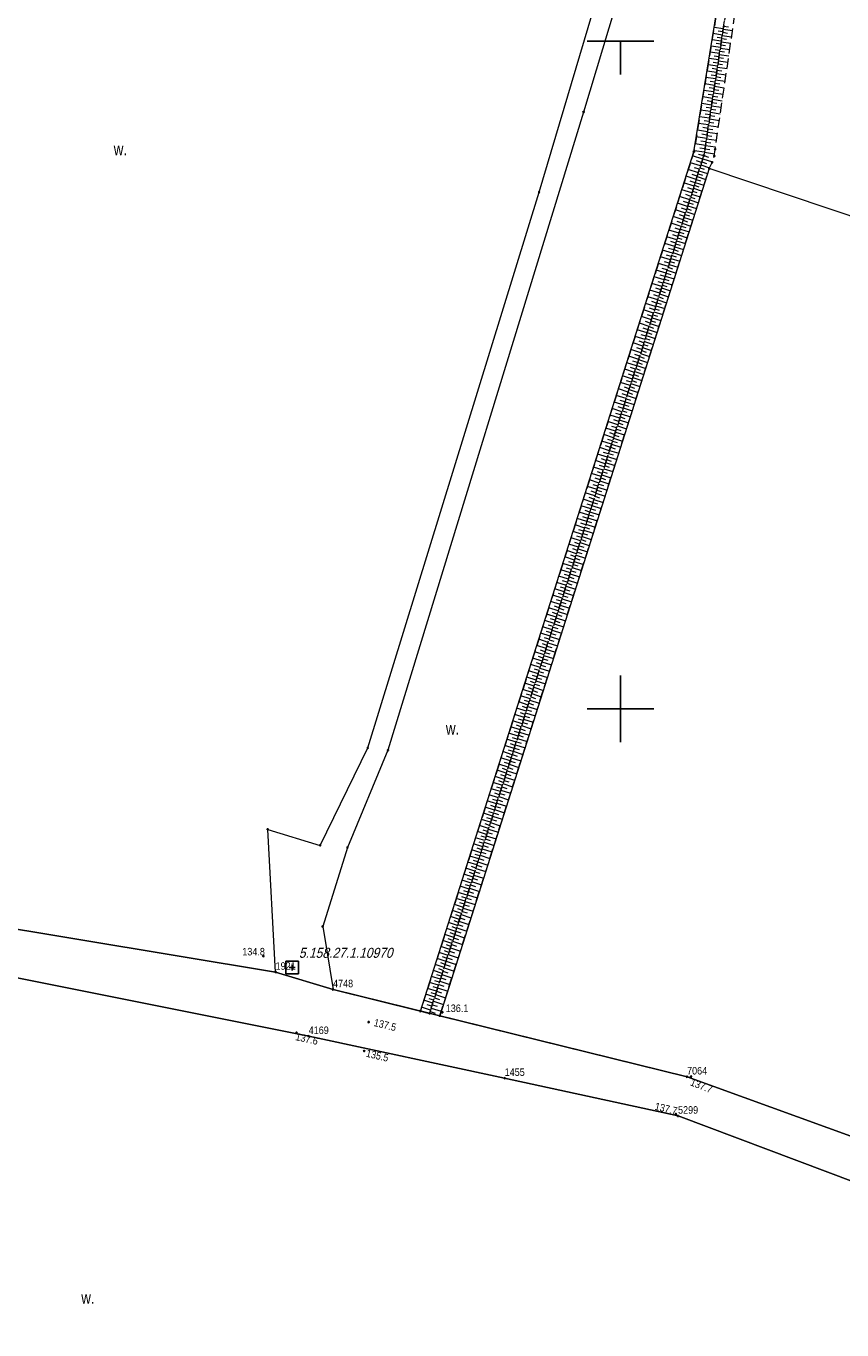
# Model space of a CAD drawing. Header units: metres. Extents: x 5548743 to 5556416, y 5707500 to 5714000.
# Tile 113 of 244: x 5552911 to 5553033, y 5711307 to 5711502. Entities that reach past the tile are written whole.
import ezdxf
from ezdxf.enums import TextEntityAlignment as Align

# ---------------------------------------------------------------- set-up
doc = ezdxf.new("R2010")
doc.units = ezdxf.units.M
doc.linetypes.add('1.5_0.75', pattern=[2.25, 1.5, -0.75])
doc.linetypes.add('219-1000', pattern=[0])
doc.layers.get('0').update_dxf_attribs({"color": 2, "lineweight": 5})
doc.styles.get("Standard").update_dxf_attribs({"font": 'Working1250', "width": 0.75})

# ---------------------------------------------------------------- blocks, each defined once
blk = doc.blocks.new('203')
at = {"linetype": 'Continuous', "lineweight": 0}
h = blk.add_hatch(color=0, dxfattribs=at)
edge = h.paths.add_edge_path()
edge.add_arc((0, 0), 0.09, 0, 360)
blk = doc.blocks.new('PW01')
at = {"linetype": 'Continuous', "lineweight": 13}
h = blk.add_hatch(color=0, dxfattribs=at)
edge = h.paths.add_edge_path()
edge.add_arc((0, 0), 0.18, 0, 360)
blk = doc.blocks.new('PIKIETAW1891')
at = {"color": 0}
blk.add_circle((0, 0), 0.09, dxfattribs=at)
blk = doc.blocks.new('OSSP')
at = {"color": 0}
for p, q in [((-0.939, 0.938), (-0.939, -0.938)), ((-0.939, 0.938), (-0.939, -0.938)), ((0.936, 0.938), (-0.939, 0.938)), ((0.936, 0.938), (-0.939, 0.938)), ((0.45, 0), (-0.45, 0)), ((0.45, 0), (-0.45, 0)), ((0, -0.45), (0, 0.45)), ((0, -0.45), (0, 0.45)), ((0.936, -0.938), (0.936, 0.938)), ((0.936, -0.938), (0.936, 0.938)), ((-0.939, -0.938), (0.936, -0.938)), ((-0.939, -0.938), (0.936, -0.938))]:
    blk.add_line(p, q, dxfattribs=at)
blk = doc.blocks.new('RAMKA1000K')
at = {"color": 0}
for p, q in [((195, 500), (205, 500)), ((200, 495), (200, 500)), ((200, 395), (200, 405)), ((195, 400), (205, 400))]:
    blk.add_line(p, q, dxfattribs=at)

msp = doc.modelspace()

# ---------------------------------------------------------------- linework, layer by layer
at = {"layer": '000 Inne (niezydentyfikowane)', "color": 7, "linetype": 'CONTINUOUS', "lineweight": 18, "flags": 128}
for points in [[(5553015.25, 5711500.92), (5553013.88, 5711501.13)], [(5553015.39, 5711501.84), (5553014.03, 5711502.04)], [(5553015.18, 5711500.46), (5553014.5, 5711500.57)], [(5553015.32, 5711501.38), (5553014.64, 5711501.48)], [(5553015.24, 5711500.86), (5553016.65, 5711500.64)], [(5553015.32, 5711501.33), (5553016.02, 5711501.22)], [(5553015.39, 5711501.79), (5553016.79, 5711501.58)], [(5553015.46, 5711502.26), (5553016.16, 5711502.15)], [(5553014.97, 5711499.07), (5553013.58, 5711499.28)], [(5553015.11, 5711500), (5553013.73, 5711500.21)], [(5553014.9, 5711498.61), (5553014.2, 5711498.71)], [(5553015.04, 5711499.54), (5553014.35, 5711499.64)], [(5553014.96, 5711498.98), (5553016.38, 5711498.76)], [(5553015.03, 5711499.45), (5553015.74, 5711499.34)], [(5553015.1, 5711499.92), (5553016.51, 5711499.7)], [(5553015.17, 5711500.39), (5553015.88, 5711500.28)], [(5553014.69, 5711497.2), (5553013.28, 5711497.41)], [(5553014.83, 5711498.14), (5553013.43, 5711498.35)], [(5553014.61, 5711496.73), (5553013.91, 5711496.83)], [(5553014.76, 5711497.67), (5553014.05, 5711497.78)], [(5553014.67, 5711497.08), (5553016.1, 5711496.86)], [(5553014.74, 5711497.56), (5553015.45, 5711497.45)], [(5553014.81, 5711498.03), (5553016.24, 5711497.81)], [(5553014.89, 5711498.51), (5553015.6, 5711498.4)], [(5553014.4, 5711495.3), (5553012.97, 5711495.52)], [(5553014.54, 5711496.25), (5553013.12, 5711496.47)], [(5553014.32, 5711494.82), (5553013.61, 5711494.93)], [(5553014.47, 5711495.78), (5553013.76, 5711495.89)], [(5553014.38, 5711495.17), (5553015.82, 5711494.95)], [(5553014.45, 5711495.65), (5553015.17, 5711495.54)], [(5553014.52, 5711496.13), (5553015.96, 5711495.91)], [(5553014.6, 5711496.61), (5553015.31, 5711496.5)], [(5553014.1, 5711493.38), (5553012.65, 5711493.6)], [(5553014.25, 5711494.34), (5553012.81, 5711494.56)], [(5553014.03, 5711492.89), (5553013.3, 5711493)], [(5553014.18, 5711493.86), (5553013.45, 5711493.97)], [(5553014.01, 5711492.76), (5553014.74, 5711492.65)], [(5553014.08, 5711493.25), (5553015.53, 5711493.03)], [(5553014.16, 5711493.73), (5553014.88, 5711493.62)], [(5553014.23, 5711494.21), (5553015.68, 5711493.99)], [(5553014.3, 5711494.69), (5553015.02, 5711494.58)], [(5553013.8, 5711491.43), (5553012.34, 5711491.65)], [(5553013.95, 5711492.4), (5553012.5, 5711492.63)], [(5553013.73, 5711490.94), (5553012.99, 5711491.05)], [(5553013.88, 5711491.92), (5553013.15, 5711492.03)], [(5553013.71, 5711490.82), (5553014.44, 5711490.71)], [(5553013.79, 5711491.31), (5553015.25, 5711491.08)], [(5553013.86, 5711491.79), (5553014.59, 5711491.68)], [(5553013.93, 5711492.28), (5553015.39, 5711492.06)], [(5553013.5, 5711489.45), (5553012.01, 5711489.68)], [(5553013.65, 5711490.44), (5553012.18, 5711490.67)], [(5553013.43, 5711488.95), (5553012.68, 5711489.07)], [(5553013.58, 5711489.95), (5553012.84, 5711490.06)], [(5553013.41, 5711488.86), (5553014.15, 5711488.75)], [(5553013.49, 5711489.35), (5553014.96, 5711489.12)], [(5553013.56, 5711489.84), (5553014.3, 5711489.73)], [(5553013.64, 5711490.33), (5553015.11, 5711490.11)], [(5553013.2, 5711487.45), (5553011.69, 5711487.68)], [(5553013.35, 5711488.45), (5553011.85, 5711488.68)], [(5553013.12, 5711486.94), (5553012.36, 5711487.06)], [(5553013.27, 5711487.95), (5553012.52, 5711488.07)], [(5553013.19, 5711487.38), (5553014.67, 5711487.15)], [(5553013.26, 5711487.87), (5553014, 5711487.76)], [(5553013.34, 5711488.37), (5553014.82, 5711488.14)], [(5553012.89, 5711485.42), (5553011.36, 5711485.65)], [(5553013.04, 5711486.44), (5553011.52, 5711486.67)], [(5553012.81, 5711484.91), (5553012.04, 5711485.03)], [(5553012.96, 5711485.93), (5553012.2, 5711486.05)], [(5553012.88, 5711485.39), (5553014.38, 5711485.16)], [(5553012.96, 5711485.89), (5553013.71, 5711485.77)], [(5553013.03, 5711486.39), (5553014.53, 5711486.16)], [(5553013.11, 5711486.88), (5553013.86, 5711486.77)], [(5553012.57, 5711483.36), (5553011.02, 5711483.6)], [(5553012.73, 5711484.4), (5553011.19, 5711484.63)], [(5553012.48, 5711482.84), (5553011.71, 5711483.05)], [(5553012.65, 5711483.88), (5553011.88, 5711484)], [(5553012.58, 5711483.39), (5553014.1, 5711483.15)], [(5553012.65, 5711483.89), (5553013.41, 5711483.77)], [(5553012.73, 5711484.39), (5553014.23, 5711484.16)], [(5553012.81, 5711484.89), (5553013.56, 5711484.78)], [(5553012, 5711481.32), (5553010.48, 5711481.8)], [(5553012.32, 5711482.33), (5553010.8, 5711482.82)], [(5553011.83, 5711480.81), (5553011.07, 5711481.05)], [(5553012.16, 5711481.82), (5553011.4, 5711482.07)], [(5553012.04, 5711481.46), (5553013.36, 5711481.04)], [(5553012.19, 5711481.92), (5553012.88, 5711481.7)], [(5553012.34, 5711482.4), (5553013.77, 5711481.94)], [(5553012.5, 5711482.88), (5553013.21, 5711482.65)], [(5553011.35, 5711479.29), (5553009.83, 5711479.78)], [(5553011.67, 5711480.3), (5553010.15, 5711480.79)], [(5553011.51, 5711479.8), (5553010.75, 5711480.04)], [(5553011.34, 5711479.28), (5553012, 5711479.07)], [(5553011.48, 5711479.71), (5553012.79, 5711479.29)], [(5553011.62, 5711480.15), (5553012.27, 5711479.94)], [(5553011.76, 5711480.58), (5553013.06, 5711480.16)], [(5553011.9, 5711481.02), (5553012.55, 5711480.81)], [(5553010.7, 5711477.27), (5553009.19, 5711477.75)], [(5553011.02, 5711478.28), (5553009.51, 5711478.76)], [(5553010.86, 5711477.77), (5553010.1, 5711478.02)], [(5553011.19, 5711478.78), (5553010.43, 5711479.03)], [(5553010.79, 5711477.54), (5553011.44, 5711477.33)], [(5553010.93, 5711477.97), (5553012.23, 5711477.55)], [(5553011.06, 5711478.41), (5553011.72, 5711478.2)], [(5553011.2, 5711478.84), (5553012.51, 5711478.42)], [(5553010.06, 5711475.25), (5553008.54, 5711475.74)], [(5553010.38, 5711476.26), (5553008.86, 5711476.74)], [(5553010.22, 5711475.76), (5553009.46, 5711476)], [(5553010.54, 5711476.76), (5553009.78, 5711477.01)], [(5553010.09, 5711475.36), (5553011.4, 5711474.94)], [(5553010.23, 5711475.79), (5553010.88, 5711475.58)], [(5553010.37, 5711476.23), (5553011.68, 5711475.81)], [(5553010.51, 5711476.66), (5553011.16, 5711476.46)], [(5553010.65, 5711477.1), (5553011.95, 5711476.68)], [(5553009.41, 5711473.24), (5553007.9, 5711473.72)], [(5553009.73, 5711474.25), (5553008.22, 5711474.73)], [(5553009.57, 5711473.74), (5553008.82, 5711473.98)], [(5553009.89, 5711474.75), (5553009.14, 5711474.99)], [(5553009.53, 5711473.61), (5553010.84, 5711473.19)], [(5553009.67, 5711474.04), (5553010.32, 5711473.83)], [(5553009.81, 5711474.48), (5553011.12, 5711474.06)], [(5553009.95, 5711474.92), (5553010.6, 5711474.71)], [(5553008.77, 5711471.23), (5553007.26, 5711471.71)], [(5553009.09, 5711472.23), (5553007.58, 5711472.72)], [(5553008.93, 5711471.73), (5553008.18, 5711471.97)], [(5553009.25, 5711472.74), (5553008.5, 5711472.98)], [(5553008.83, 5711471.41), (5553009.49, 5711471.2)], [(5553008.97, 5711471.85), (5553010.28, 5711471.43)], [(5553009.11, 5711472.29), (5553009.77, 5711472.08)], [(5553009.25, 5711472.73), (5553010.56, 5711472.31)], [(5553009.39, 5711473.17), (5553010.05, 5711472.96)], [(5553008.13, 5711469.23), (5553006.62, 5711469.71)], [(5553008.45, 5711470.23), (5553006.94, 5711470.71)], [(5553008.29, 5711469.73), (5553007.53, 5711469.97)], [(5553008.61, 5711470.73), (5553007.85, 5711470.97)], [(5553008.26, 5711469.66), (5553008.92, 5711469.45)], [(5553008.4, 5711470.1), (5553009.72, 5711469.67)], [(5553008.55, 5711470.54), (5553009.2, 5711470.32)], [(5553008.69, 5711470.98), (5553010, 5711470.55)], [(5553007.49, 5711467.23), (5553005.99, 5711467.71)], [(5553007.81, 5711468.23), (5553006.3, 5711468.71)], [(5553007.65, 5711467.73), (5553006.9, 5711467.97)], [(5553007.97, 5711468.73), (5553007.21, 5711468.97)], [(5553007.56, 5711467.45), (5553008.88, 5711467.03)], [(5553007.7, 5711467.89), (5553008.36, 5711467.68)], [(5553007.84, 5711468.34), (5553009.16, 5711467.91)], [(5553007.98, 5711468.78), (5553008.64, 5711468.56)], [(5553008.12, 5711469.22), (5553009.44, 5711468.79)], [(5553006.85, 5711465.23), (5553005.35, 5711465.71)], [(5553007.17, 5711466.23), (5553005.67, 5711466.71)], [(5553007.01, 5711465.73), (5553006.26, 5711465.97)], [(5553007.33, 5711466.73), (5553006.58, 5711466.97)], [(5553006.99, 5711465.69), (5553008.32, 5711465.26)], [(5553007.13, 5711466.13), (5553007.8, 5711465.92)], [(5553007.28, 5711466.57), (5553008.6, 5711466.15)], [(5553007.42, 5711467.01), (5553008.08, 5711466.8)], [(5553006.21, 5711463.24), (5553004.71, 5711463.71)], [(5553006.53, 5711464.23), (5553005.03, 5711464.71)], [(5553006.37, 5711463.73), (5553005.62, 5711463.97)], [(5553006.69, 5711464.73), (5553005.94, 5711464.97)], [(5553006.28, 5711463.47), (5553006.95, 5711463.26)], [(5553006.43, 5711463.92), (5553007.76, 5711463.49)], [(5553006.57, 5711464.36), (5553007.23, 5711464.15)], [(5553006.71, 5711464.8), (5553008.04, 5711464.38)], [(5553006.85, 5711465.24), (5553007.52, 5711465.03)], [(5553005.57, 5711461.25), (5553004.08, 5711461.72)], [(5553005.89, 5711462.24), (5553004.4, 5711462.72)], [(5553005.73, 5711461.74), (5553004.98, 5711461.98)], [(5553006.05, 5711462.74), (5553005.3, 5711462.98)], [(5553005.72, 5711461.7), (5553006.38, 5711461.48)], [(5553005.86, 5711462.14), (5553007.19, 5711461.71)], [(5553006, 5711462.59), (5553006.67, 5711462.37)], [(5553006.14, 5711463.03), (5553007.47, 5711462.6)], [(5553004.94, 5711459.26), (5553003.45, 5711459.74)], [(5553005.25, 5711460.25), (5553003.76, 5711460.73)], [(5553005.09, 5711459.76), (5553004.35, 5711460)], [(5553005.41, 5711460.75), (5553004.67, 5711460.99)], [(5553005.15, 5711459.92), (5553005.81, 5711459.7)], [(5553005.29, 5711460.36), (5553006.63, 5711459.94)], [(5553005.43, 5711460.81), (5553006.1, 5711460.59)], [(5553005.57, 5711461.25), (5553006.91, 5711460.83)], [(5553004.3, 5711457.28), (5553002.82, 5711457.75)], [(5553004.62, 5711458.27), (5553003.13, 5711458.75)], [(5553004.46, 5711457.77), (5553003.72, 5711458.01)], [(5553004.78, 5711458.77), (5553004.03, 5711459)], [(5553004.43, 5711457.69), (5553005.77, 5711457.26)], [(5553004.58, 5711458.13), (5553005.25, 5711457.92)], [(5553004.72, 5711458.58), (5553006.06, 5711458.15)], [(5553004.86, 5711459.03), (5553005.53, 5711458.81)], [(5553005, 5711459.47), (5553006.34, 5711459.04)], [(5553003.67, 5711455.3), (5553002.19, 5711455.78)], [(5553003.99, 5711456.29), (5553002.5, 5711456.77)], [(5553003.83, 5711455.8), (5553003.09, 5711456.03)], [(5553004.14, 5711456.78), (5553003.4, 5711457.02)], [(5553003.86, 5711455.9), (5553005.2, 5711455.47)], [(5553004, 5711456.35), (5553004.67, 5711456.13)], [(5553004.15, 5711456.79), (5553005.49, 5711456.36)], [(5553004.29, 5711457.24), (5553004.96, 5711457.03)], [(5553003.04, 5711453.33), (5553001.56, 5711453.8)], [(5553003.35, 5711454.32), (5553001.87, 5711454.79)], [(5553003.2, 5711453.82), (5553002.46, 5711454.06)], [(5553003.51, 5711454.81), (5553002.77, 5711455.05)], [(5553003.29, 5711454.11), (5553004.63, 5711453.68)], [(5553003.43, 5711454.56), (5553004.1, 5711454.34)], [(5553003.57, 5711455), (5553004.92, 5711454.57)], [(5553003.72, 5711455.45), (5553004.39, 5711455.24)], [(5553002.41, 5711451.36), (5553000.93, 5711451.83)], [(5553002.72, 5711452.34), (5553001.24, 5711452.82)], [(5553002.56, 5711451.85), (5553001.83, 5711452.09)], [(5553002.88, 5711452.84), (5553002.14, 5711453.07)], [(5553002.57, 5711451.86), (5553003.24, 5711451.64)], [(5553002.71, 5711452.31), (5553004.06, 5711451.88)], [(5553002.86, 5711452.76), (5553003.53, 5711452.54)], [(5553003, 5711453.21), (5553004.35, 5711452.78)], [(5553003.14, 5711453.66), (5553003.82, 5711453.44)], [(5553001.78, 5711449.39), (5553000.3, 5711449.87)], [(5553002.09, 5711450.38), (5553000.62, 5711450.85)], [(5553001.93, 5711449.88), (5553001.2, 5711450.12)], [(5553002.25, 5711450.87), (5553001.51, 5711451.1)], [(5553001.99, 5711450.06), (5553002.67, 5711449.84)], [(5553002.13, 5711450.51), (5553003.49, 5711450.08)], [(5553002.28, 5711450.96), (5553002.95, 5711450.74)], [(5553002.42, 5711451.41), (5553003.77, 5711450.98)], [(5553001.15, 5711447.43), (5552999.68, 5711447.9)], [(5553001.46, 5711448.41), (5552999.99, 5711448.88)], [(5553001.31, 5711447.92), (5553000.57, 5711448.16)], [(5553001.62, 5711448.9), (5553000.88, 5711449.14)], [(5553001.41, 5711448.25), (5553002.09, 5711448.04)], [(5553001.56, 5711448.7), (5553002.91, 5711448.27)], [(5553001.7, 5711449.16), (5553002.38, 5711448.94)], [(5553001.85, 5711449.61), (5553003.2, 5711449.17)], [(5553000.52, 5711445.47), (5552999.06, 5711445.94)], [(5553000.84, 5711446.45), (5552999.37, 5711446.92)], [(5553000.68, 5711445.96), (5552999.95, 5711446.2)], [(5553000.99, 5711446.94), (5553000.26, 5711447.18)], [(5553000.69, 5711445.99), (5553002.05, 5711445.56)], [(5553000.83, 5711446.44), (5553001.51, 5711446.23)], [(5553000.98, 5711446.9), (5553002.34, 5711446.46)], [(5553001.12, 5711447.35), (5553001.8, 5711447.13)], [(5553001.27, 5711447.8), (5553002.62, 5711447.37)], [(5552999.9, 5711443.52), (5552998.43, 5711443.99)], [(5553000.21, 5711444.5), (5552998.74, 5711444.97)], [(5553000.05, 5711444.01), (5552999.32, 5711444.24)], [(5553000.37, 5711444.99), (5552999.63, 5711445.22)], [(5553000.11, 5711444.18), (5553001.47, 5711443.74)], [(5553000.25, 5711444.63), (5553000.93, 5711444.41)], [(5553000.4, 5711445.08), (5553001.76, 5711444.65)], [(5553000.54, 5711445.54), (5553001.22, 5711445.32)], [(5552999.27, 5711441.57), (5552997.81, 5711442.04)], [(5552999.59, 5711442.54), (5552998.12, 5711443.01)], [(5552999.43, 5711442.06), (5552998.7, 5711442.29)], [(5552999.74, 5711443.03), (5552999.01, 5711443.27)], [(5552999.53, 5711442.36), (5553000.89, 5711441.92)], [(5552999.67, 5711442.81), (5553000.35, 5711442.59)], [(5552999.82, 5711443.27), (5553001.18, 5711442.83)], [(5552999.96, 5711443.72), (5553000.64, 5711443.5)], [(5552998.65, 5711439.62), (5552997.19, 5711440.09)], [(5552998.96, 5711440.6), (5552997.5, 5711441.06)], [(5552998.81, 5711440.11), (5552998.08, 5711440.34)], [(5552999.12, 5711441.08), (5552998.39, 5711441.32)], [(5552998.8, 5711440.08), (5552999.48, 5711439.86)], [(5552998.94, 5711440.53), (5553000.31, 5711440.1)], [(5552999.09, 5711440.99), (5552999.77, 5711440.77)], [(5552999.23, 5711441.45), (5553000.6, 5711441.01)], [(5552999.38, 5711441.9), (5553000.06, 5711441.68)], [(5552998.03, 5711437.68), (5552996.57, 5711438.15)], [(5552998.34, 5711438.65), (5552996.88, 5711439.12)], [(5552998.18, 5711438.17), (5552997.46, 5711438.4)], [(5552998.49, 5711439.14), (5552997.77, 5711439.37)], [(5552998.21, 5711438.25), (5552998.9, 5711438.03)], [(5552998.36, 5711438.71), (5552999.73, 5711438.27)], [(5552998.5, 5711439.16), (5552999.19, 5711438.94)], [(5552998.65, 5711439.62), (5553000.02, 5711439.18)], [(5552997.41, 5711435.74), (5552995.95, 5711436.21)], [(5552997.72, 5711436.71), (5552996.26, 5711437.18)], [(5552997.56, 5711436.23), (5552996.84, 5711436.46)], [(5552997.87, 5711437.2), (5552997.15, 5711437.43)], [(5552997.62, 5711436.42), (5552998.31, 5711436.2)], [(5552997.77, 5711436.88), (5552999.15, 5711436.44)], [(5552997.92, 5711437.33), (5552998.6, 5711437.11)], [(5552998.06, 5711437.79), (5552999.44, 5711437.35)], [(5552996.79, 5711433.81), (5552995.34, 5711434.27)], [(5552997.1, 5711434.77), (5552995.65, 5711435.24)], [(5552996.94, 5711434.29), (5552996.22, 5711434.52)], [(5552997.25, 5711435.26), (5552996.53, 5711435.49)], [(5552997.04, 5711434.58), (5552997.73, 5711434.36)], [(5552997.18, 5711435.04), (5552998.56, 5711434.6)], [(5552997.33, 5711435.5), (5552998.02, 5711435.28)], [(5552997.48, 5711435.96), (5552998.85, 5711435.52)], [(5552996.17, 5711431.88), (5552994.72, 5711432.34)], [(5552996.48, 5711432.84), (5552995.03, 5711433.31)], [(5552996.32, 5711432.36), (5552995.6, 5711432.59)], [(5552996.63, 5711433.32), (5552995.91, 5711433.56)], [(5552996.3, 5711432.28), (5552997.68, 5711431.84)], [(5552996.45, 5711432.74), (5552997.14, 5711432.52)], [(5552996.59, 5711433.2), (5552997.98, 5711432.76)], [(5552996.74, 5711433.66), (5552997.43, 5711433.44)], [(5552996.89, 5711434.12), (5552998.27, 5711433.68)], [(5552995.55, 5711429.95), (5552994.11, 5711430.41)], [(5552995.86, 5711430.91), (5552994.42, 5711431.38)], [(5552995.71, 5711430.43), (5552994.98, 5711430.66)], [(5552996.02, 5711431.39), (5552995.29, 5711431.63)], [(5552995.71, 5711430.44), (5552997.1, 5711429.99)], [(5552995.86, 5711430.9), (5552996.55, 5711430.68)], [(5552996, 5711431.36), (5552997.39, 5711430.92)], [(5552996.15, 5711431.82), (5552996.84, 5711431.6)], [(5552994.94, 5711428.03), (5552993.5, 5711428.49)], [(5552995.25, 5711428.99), (5552993.8, 5711429.45)], [(5552995.09, 5711428.51), (5552994.37, 5711428.74)], [(5552995.4, 5711429.47), (5552994.68, 5711429.7)], [(5552995.12, 5711428.59), (5552996.51, 5711428.14)], [(5552995.27, 5711429.05), (5552995.96, 5711428.83)], [(5552995.41, 5711429.51), (5552996.8, 5711429.07)], [(5552995.56, 5711429.97), (5552996.25, 5711429.75)], [(5552994.32, 5711426.11), (5552992.88, 5711426.57)], [(5552994.63, 5711427.07), (5552993.19, 5711427.53)], [(5552994.48, 5711426.59), (5552993.76, 5711426.82)], [(5552994.78, 5711427.55), (5552994.06, 5711427.78)], [(5552994.52, 5711426.73), (5552995.92, 5711426.29)], [(5552994.67, 5711427.2), (5552995.37, 5711426.97)], [(5552994.82, 5711427.66), (5552996.21, 5711427.21)], [(5552994.97, 5711428.12), (5552995.66, 5711427.9)], [(5552993.71, 5711424.19), (5552992.27, 5711424.65)], [(5552994.02, 5711425.15), (5552992.58, 5711425.61)], [(5552993.86, 5711424.67), (5552993.14, 5711424.9)], [(5552994.17, 5711425.63), (5552993.45, 5711425.86)], [(5552993.78, 5711424.41), (5552994.48, 5711424.19)], [(5552993.93, 5711424.88), (5552995.32, 5711424.43)], [(5552994.08, 5711425.34), (5552994.78, 5711425.12)], [(5552994.23, 5711425.8), (5552995.62, 5711425.36)], [(5552994.38, 5711426.27), (5552995.07, 5711426.05)], [(5552993.1, 5711422.28), (5552991.66, 5711422.74)], [(5552993.4, 5711423.23), (5552991.97, 5711423.69)], [(5552993.25, 5711422.76), (5552992.53, 5711422.99)], [(5552993.56, 5711423.71), (5552992.84, 5711423.94)], [(5552993.18, 5711422.55), (5552993.88, 5711422.32)], [(5552993.33, 5711423.01), (5552994.73, 5711422.57)], [(5552993.48, 5711423.48), (5552994.18, 5711423.26)], [(5552993.63, 5711423.94), (5552995.03, 5711423.5)], [(5552992.49, 5711420.37), (5552991.06, 5711420.83)], [(5552992.79, 5711421.32), (5552991.36, 5711421.78)], [(5552992.64, 5711420.85), (5552991.92, 5711421.08)], [(5552992.95, 5711421.8), (5552992.23, 5711422.03)], [(5552992.59, 5711420.68), (5552993.29, 5711420.46)], [(5552992.74, 5711421.15), (5552994.14, 5711420.7)], [(5552992.89, 5711421.61), (5552993.59, 5711421.39)], [(5552993.03, 5711422.08), (5552994.43, 5711421.63)], [(5552991.88, 5711418.47), (5552990.45, 5711418.92)], [(5552992.18, 5711419.42), (5552990.75, 5711419.88)], [(5552992.03, 5711418.94), (5552991.32, 5711419.17)], [(5552992.33, 5711419.89), (5552991.62, 5711420.12)], [(5552991.99, 5711418.81), (5552992.69, 5711418.58)], [(5552992.14, 5711419.28), (5552993.54, 5711418.83)], [(5552992.29, 5711419.74), (5552992.99, 5711419.52)], [(5552992.44, 5711420.21), (5552993.84, 5711419.76)], [(5552991.27, 5711416.57), (5552989.84, 5711417.02)], [(5552991.57, 5711417.52), (5552990.15, 5711417.97)], [(5552991.42, 5711417.04), (5552990.71, 5711417.27)], [(5552991.73, 5711417.99), (5552991.01, 5711418.22)], [(5552991.39, 5711416.93), (5552992.09, 5711416.71)], [(5552991.54, 5711417.4), (5552992.95, 5711416.95)], [(5552991.69, 5711417.87), (5552992.39, 5711417.65)], [(5552991.84, 5711418.34), (5552993.24, 5711417.89)], [(5552990.66, 5711414.67), (5552989.24, 5711415.12)], [(5552990.97, 5711415.62), (5552989.54, 5711416.07)], [(5552990.81, 5711415.14), (5552990.1, 5711415.37)], [(5552991.12, 5711416.09), (5552990.41, 5711416.32)], [(5552990.79, 5711415.05), (5552991.49, 5711414.83)], [(5552990.94, 5711415.52), (5552992.35, 5711415.07)], [(5552991.09, 5711415.99), (5552991.79, 5711415.77)], [(5552991.24, 5711416.46), (5552992.65, 5711416.01)], [(5552990.06, 5711412.78), (5552988.64, 5711413.23)], [(5552990.36, 5711413.72), (5552988.94, 5711414.18)], [(5552990.21, 5711413.25), (5552989.5, 5711413.48)], [(5552990.51, 5711414.19), (5552989.8, 5711414.42)], [(5552990.03, 5711412.7), (5552991.45, 5711412.25)], [(5552990.18, 5711413.17), (5552990.89, 5711412.94)], [(5552990.33, 5711413.64), (5552991.75, 5711413.19)], [(5552990.48, 5711414.11), (5552991.19, 5711413.89)], [(5552990.63, 5711414.58), (5552992.05, 5711414.13)], [(5552989.45, 5711410.89), (5552988.03, 5711411.34)], [(5552989.75, 5711411.83), (5552988.34, 5711412.28)], [(5552989.6, 5711411.36), (5552988.89, 5711411.58)], [(5552989.9, 5711412.3), (5552989.2, 5711412.53)], [(5552989.43, 5711410.81), (5552990.85, 5711410.36)], [(5552989.58, 5711411.28), (5552990.29, 5711411.05)], [(5552989.73, 5711411.75), (5552991.15, 5711411.3)], [(5552989.88, 5711412.23), (5552990.59, 5711412)], [(5552988.85, 5711409), (5552987.43, 5711409.45)], [(5552989.15, 5711409.94), (5552987.73, 5711410.4)], [(5552989, 5711409.47), (5552988.29, 5711409.7)], [(5552989.3, 5711410.41), (5552988.59, 5711410.64)], [(5552988.82, 5711408.92), (5552990.24, 5711408.46)], [(5552988.97, 5711409.39), (5552989.68, 5711409.16)], [(5552989.12, 5711409.86), (5552990.54, 5711409.41)], [(5552989.28, 5711410.34), (5552989.99, 5711410.11)], [(5552988.24, 5711407.12), (5552986.83, 5711407.57)], [(5552988.55, 5711408.06), (5552987.13, 5711408.51)], [(5552988.09, 5711406.65), (5552987.39, 5711406.87)], [(5552988.4, 5711407.59), (5552987.69, 5711407.81)], [(5552988.7, 5711408.53), (5552987.99, 5711408.76)], [(5552988.21, 5711407.02), (5552989.64, 5711406.56)], [(5552988.37, 5711407.49), (5552989.08, 5711407.27)], [(5552988.52, 5711407.97), (5552989.94, 5711407.51)], [(5552988.67, 5711408.44), (5552989.38, 5711408.21)], [(5552987.64, 5711405.24), (5552986.24, 5711405.69)], [(5552987.94, 5711406.18), (5552986.53, 5711406.63)], [(5552987.49, 5711404.77), (5552986.79, 5711405)], [(5552987.79, 5711405.71), (5552987.09, 5711405.93)], [(5552987.6, 5711405.12), (5552989.03, 5711404.66)], [(5552987.76, 5711405.59), (5552988.47, 5711405.36)], [(5552987.91, 5711406.07), (5552989.34, 5711405.61)], [(5552988.06, 5711406.54), (5552988.77, 5711406.32)], [(5552987.04, 5711403.37), (5552985.64, 5711403.81)], [(5552987.34, 5711404.3), (5552985.94, 5711404.75)], [(5552986.89, 5711402.9), (5552986.19, 5711403.12)], [(5552987.19, 5711403.83), (5552986.49, 5711404.06)], [(5552986.99, 5711403.21), (5552988.43, 5711402.75)], [(5552987.15, 5711403.69), (5552987.86, 5711403.46)], [(5552987.3, 5711404.16), (5552988.73, 5711403.71)], [(5552987.45, 5711404.64), (5552988.17, 5711404.41)], [(5552986.15, 5711400.56), (5552984.74, 5711401.01)], [(5552986.44, 5711401.49), (5552985.04, 5711401.94)], [(5552986.74, 5711402.43), (5552985.34, 5711402.88)], [(5552986.3, 5711401.03), (5552985.59, 5711401.25)], [(5552986.59, 5711401.96), (5552985.89, 5711402.19)], [(5552986.38, 5711401.3), (5552987.82, 5711400.84)], [(5552986.54, 5711401.78), (5552987.25, 5711401.55)], [(5552986.69, 5711402.26), (5552988.12, 5711401.8)], [(5552986.84, 5711402.73), (5552987.56, 5711402.5)], [(5552985.55, 5711398.69), (5552984.15, 5711399.14)], [(5552985.85, 5711399.63), (5552984.45, 5711400.08)], [(5552985.7, 5711399.16), (5552985, 5711399.38)], [(5552986, 5711400.09), (5552985.3, 5711400.32)], [(5552985.77, 5711399.39), (5552987.21, 5711398.93)], [(5552985.92, 5711399.86), (5552986.64, 5711399.63)], [(5552986.08, 5711400.34), (5552987.51, 5711399.88)], [(5552986.23, 5711400.82), (5552986.95, 5711400.59)], [(5552984.95, 5711396.83), (5552983.56, 5711397.28)], [(5552985.25, 5711397.76), (5552983.85, 5711398.21)], [(5552985.1, 5711397.3), (5552984.4, 5711397.52)], [(5552985.4, 5711398.23), (5552984.7, 5711398.45)], [(5552985.16, 5711397.47), (5552986.6, 5711397.01)], [(5552985.31, 5711397.95), (5552986.03, 5711397.72)], [(5552985.46, 5711398.43), (5552986.9, 5711397.97)], [(5552985.62, 5711398.91), (5552986.34, 5711398.68)], [(5552984.36, 5711394.98), (5552982.97, 5711395.42)], [(5552984.66, 5711395.9), (5552983.26, 5711396.35)], [(5552984.51, 5711395.44), (5552983.81, 5711395.66)], [(5552984.8, 5711396.37), (5552984.11, 5711396.59)], [(5552984.54, 5711395.54), (5552985.98, 5711395.08)], [(5552984.69, 5711396.03), (5552985.42, 5711395.79)], [(5552984.85, 5711396.51), (5552986.29, 5711396.04)], [(5552985, 5711396.99), (5552985.72, 5711396.76)], [(5552983.76, 5711393.12), (5552982.37, 5711393.57)], [(5552984.06, 5711394.05), (5552982.67, 5711394.49)], [(5552983.91, 5711393.58), (5552983.22, 5711393.81)], [(5552984.21, 5711394.51), (5552983.51, 5711394.73)], [(5552983.92, 5711393.62), (5552985.37, 5711393.15)], [(5552984.08, 5711394.1), (5552984.8, 5711393.87)], [(5552984.23, 5711394.58), (5552985.68, 5711394.12)], [(5552984.39, 5711395.06), (5552985.11, 5711394.83)], [(5552983.17, 5711391.27), (5552981.78, 5711391.71)], [(5552983.47, 5711392.2), (5552982.08, 5711392.64)], [(5552983.32, 5711391.73), (5552982.63, 5711391.95)], [(5552983.62, 5711392.66), (5552982.92, 5711392.88)], [(5552983.15, 5711391.2), (5552983.88, 5711390.97)], [(5552983.3, 5711391.68), (5552984.76, 5711391.22)], [(5552983.46, 5711392.17), (5552984.18, 5711391.94)], [(5552983.61, 5711392.65), (5552985.06, 5711392.19)], [(5552983.77, 5711393.13), (5552984.49, 5711392.9)], [(5552982.58, 5711389.42), (5552981.2, 5711389.87)], [(5552982.88, 5711390.35), (5552981.49, 5711390.79)], [(5552982.73, 5711389.88), (5552982.04, 5711390.11)], [(5552983.02, 5711390.81), (5552982.33, 5711391.03)], [(5552982.53, 5711389.26), (5552983.26, 5711389.03)], [(5552982.68, 5711389.75), (5552984.14, 5711389.28)], [(5552982.84, 5711390.23), (5552983.57, 5711390)], [(5552983, 5711390.72), (5552984.45, 5711390.25)], [(5552981.99, 5711387.58), (5552980.61, 5711388.02)], [(5552982.29, 5711388.5), (5552980.9, 5711388.94)], [(5552981.84, 5711387.12), (5552981.15, 5711387.34)], [(5552982.14, 5711388.04), (5552981.45, 5711388.26)], [(5552982.43, 5711388.96), (5552981.74, 5711389.18)], [(5552981.91, 5711387.32), (5552982.64, 5711387.09)], [(5552982.06, 5711387.81), (5552983.52, 5711387.34)], [(5552982.22, 5711388.29), (5552982.95, 5711388.06)], [(5552982.37, 5711388.78), (5552983.83, 5711388.31)], [(5552981.4, 5711385.74), (5552980.02, 5711386.18)], [(5552981.7, 5711386.66), (5552980.32, 5711387.1)], [(5552981.25, 5711385.28), (5552980.57, 5711385.5)], [(5552981.55, 5711386.2), (5552980.86, 5711386.42)], [(5552981.29, 5711385.38), (5552982.02, 5711385.14)], [(5552981.44, 5711385.86), (5552982.9, 5711385.4)], [(5552981.6, 5711386.35), (5552982.33, 5711386.12)], [(5552981.75, 5711386.84), (5552983.21, 5711386.37)], [(5552980.52, 5711382.99), (5552979.15, 5711383.43)], [(5552980.81, 5711383.9), (5552979.44, 5711384.34)], [(5552981.11, 5711384.82), (5552979.73, 5711385.26)], [(5552980.67, 5711383.45), (5552979.98, 5711383.67)], [(5552980.96, 5711384.36), (5552980.27, 5711384.58)], [(5552980.66, 5711383.43), (5552981.39, 5711383.19)], [(5552980.82, 5711383.91), (5552982.28, 5711383.45)], [(5552980.97, 5711384.4), (5552981.71, 5711384.17)], [(5552981.13, 5711384.89), (5552982.59, 5711384.42)], [(5552979.93, 5711381.16), (5552978.56, 5711381.6)], [(5552980.23, 5711382.07), (5552978.85, 5711382.51)], [(5552980.08, 5711381.61), (5552979.39, 5711381.83)], [(5552980.37, 5711382.53), (5552979.69, 5711382.75)], [(5552980.04, 5711381.47), (5552980.77, 5711381.24)], [(5552980.19, 5711381.96), (5552981.66, 5711381.49)], [(5552980.35, 5711382.45), (5552981.08, 5711382.22)], [(5552980.5, 5711382.94), (5552981.97, 5711382.47)], [(5552979.35, 5711379.33), (5552977.98, 5711379.77)], [(5552979.64, 5711380.24), (5552978.27, 5711380.68)], [(5552979.5, 5711379.79), (5552978.81, 5711380.01)], [(5552979.79, 5711380.7), (5552979.1, 5711380.92)], [(5552979.41, 5711379.51), (5552980.14, 5711379.28)], [(5552979.57, 5711380), (5552981.04, 5711379.53)], [(5552979.72, 5711380.49), (5552980.46, 5711380.26)], [(5552979.88, 5711380.98), (5552981.35, 5711380.51)], [(5552978.77, 5711377.51), (5552977.4, 5711377.94)], [(5552979.06, 5711378.42), (5552977.69, 5711378.86)], [(5552978.91, 5711377.96), (5552978.23, 5711378.18)], [(5552979.2, 5711378.87), (5552978.52, 5711379.09)], [(5552978.78, 5711377.55), (5552979.52, 5711377.31)], [(5552978.94, 5711378.04), (5552980.41, 5711377.57)], [(5552979.09, 5711378.53), (5552979.83, 5711378.3)], [(5552979.25, 5711379.02), (5552980.72, 5711378.55)], [(5552978.18, 5711375.69), (5552976.82, 5711376.12)], [(5552978.47, 5711376.6), (5552977.11, 5711377.03)], [(5552978.33, 5711376.14), (5552977.65, 5711376.36)], [(5552978.62, 5711377.05), (5552977.94, 5711377.27)], [(5552978.15, 5711375.58), (5552978.89, 5711375.35)], [(5552978.31, 5711376.07), (5552979.79, 5711375.6)], [(5552978.47, 5711376.57), (5552979.2, 5711376.33)], [(5552978.62, 5711377.06), (5552980.1, 5711376.59)], [(5552977.6, 5711373.87), (5552976.24, 5711374.31)], [(5552977.89, 5711374.78), (5552976.53, 5711375.21)], [(5552977.46, 5711373.42), (5552976.78, 5711373.63)], [(5552977.75, 5711374.32), (5552977.07, 5711374.54)], [(5552978.04, 5711375.23), (5552977.36, 5711375.45)], [(5552977.52, 5711373.61), (5552978.26, 5711373.37)], [(5552977.68, 5711374.1), (5552979.16, 5711373.63)], [(5552977.83, 5711374.6), (5552978.57, 5711374.36)], [(5552977.99, 5711375.09), (5552979.47, 5711374.62)], [(5552977.02, 5711372.06), (5552975.66, 5711372.49)], [(5552977.31, 5711372.96), (5552975.95, 5711373.4)], [(5552976.88, 5711371.61), (5552976.2, 5711371.82)], [(5552977.17, 5711372.51), (5552976.49, 5711372.73)], [(5552977.04, 5711372.13), (5552978.53, 5711371.65)], [(5552977.2, 5711372.62), (5552977.94, 5711372.39)], [(5552977.36, 5711373.12), (5552978.84, 5711372.64)], [(5552976.15, 5711369.35), (5552974.8, 5711369.78)], [(5552976.44, 5711370.25), (5552975.09, 5711370.68)], [(5552976.73, 5711371.15), (5552975.37, 5711371.59)], [(5552976.3, 5711369.8), (5552975.62, 5711370.01)], [(5552976.59, 5711370.7), (5552975.91, 5711370.92)], [(5552976.41, 5711370.15), (5552977.9, 5711369.67)], [(5552976.57, 5711370.64), (5552977.31, 5711370.41)], [(5552976.73, 5711371.14), (5552978.21, 5711370.66)], [(5552976.89, 5711371.63), (5552977.63, 5711371.4)], [(5552975.58, 5711367.54), (5552974.22, 5711367.97)], [(5552975.86, 5711368.44), (5552974.51, 5711368.88)], [(5552975.72, 5711367.99), (5552975.04, 5711368.21)], [(5552976.01, 5711368.89), (5552975.33, 5711369.11)], [(5552975.78, 5711368.16), (5552977.27, 5711367.69)], [(5552975.93, 5711368.66), (5552976.68, 5711368.42)], [(5552976.09, 5711369.16), (5552977.58, 5711368.68)], [(5552976.25, 5711369.65), (5552977, 5711369.42)], [(5552975, 5711365.74), (5552973.65, 5711366.17)], [(5552975.29, 5711366.64), (5552973.94, 5711367.07)], [(5552975.14, 5711366.19), (5552974.47, 5711366.41)], [(5552975.43, 5711367.09), (5552974.76, 5711367.31)], [(5552975.14, 5711366.18), (5552976.63, 5711365.7)], [(5552975.3, 5711366.67), (5552976.05, 5711366.43)], [(5552975.46, 5711367.17), (5552976.95, 5711366.69)], [(5552975.62, 5711367.67), (5552976.36, 5711367.43)], [(5552974.43, 5711363.95), (5552973.08, 5711364.38)], [(5552974.71, 5711364.84), (5552973.36, 5711365.27)], [(5552974.57, 5711364.39), (5552973.9, 5711364.61)], [(5552974.86, 5711365.29), (5552974.18, 5711365.51)], [(5552974.5, 5711364.18), (5552976, 5711363.7)], [(5552974.66, 5711364.68), (5552975.41, 5711364.44)], [(5552974.82, 5711365.18), (5552976.32, 5711364.7)], [(5552974.98, 5711365.68), (5552975.73, 5711365.44)], [(5552973.85, 5711362.15), (5552972.51, 5711362.58)], [(5552974.14, 5711363.05), (5552972.79, 5711363.48)], [(5552973.71, 5711361.7), (5552973.04, 5711361.92)], [(5552973.99, 5711362.6), (5552973.32, 5711362.82)], [(5552974.28, 5711363.5), (5552973.61, 5711363.71)], [(5552973.86, 5711362.19), (5552975.36, 5711361.71)], [(5552974.02, 5711362.69), (5552974.77, 5711362.45)], [(5552974.18, 5711363.19), (5552975.68, 5711362.71)], [(5552974.34, 5711363.68), (5552975.09, 5711363.44)], [(5552973.28, 5711360.36), (5552971.94, 5711360.79)], [(5552973.56, 5711361.26), (5552972.22, 5711361.69)], [(5552973.14, 5711359.92), (5552972.46, 5711360.13)], [(5552973.42, 5711360.81), (5552972.75, 5711361.02)], [(5552973.22, 5711360.18), (5552974.72, 5711359.7)], [(5552973.38, 5711360.68), (5552974.13, 5711360.44)], [(5552973.54, 5711361.19), (5552975.04, 5711360.7)], [(5552973.7, 5711361.69), (5552974.45, 5711361.45)], [(5552972.42, 5711357.69), (5552971.08, 5711358.11)], [(5552972.71, 5711358.58), (5552971.37, 5711359.01)], [(5552972.99, 5711359.47), (5552971.65, 5711359.9)], [(5552972.56, 5711358.13), (5552971.89, 5711358.35)], [(5552972.85, 5711359.02), (5552972.18, 5711359.24)], [(5552972.58, 5711358.18), (5552974.09, 5711357.7)], [(5552972.74, 5711358.68), (5552973.49, 5711358.44)], [(5552972.9, 5711359.18), (5552974.41, 5711358.7)], [(5552973.06, 5711359.68), (5552973.81, 5711359.44)], [(5552971.85, 5711355.89), (5552970.51, 5711356.32)], [(5552972.14, 5711356.79), (5552970.8, 5711357.22)], [(5552971.99, 5711356.35), (5552971.33, 5711356.56)], [(5552972.28, 5711357.24), (5552971.61, 5711357.45)], [(5552971.94, 5711356.17), (5552973.45, 5711355.68)], [(5552972.1, 5711356.67), (5552972.85, 5711356.43)], [(5552972.26, 5711357.17), (5552973.77, 5711356.69)], [(5552972.42, 5711357.68), (5552973.17, 5711357.43)], [(5552971.51, 5711354.85), (5552970.18, 5711355.27)], [(5552971.7, 5711355.42), (5552971.03, 5711355.63)], [(5552971.45, 5711354.66), (5552972.21, 5711354.41)], [(5552971.61, 5711355.16), (5552973.12, 5711354.68)], [(5552971.77, 5711355.66), (5552972.53, 5711355.42)]]:
    msp.add_lwpolyline(points, dxfattribs=at)
at = {"layer": '217-kontur klasyfikacyjny', "color": 3, "linetype": 'CONTINUOUS', "lineweight": 18, "flags": 128}
for points in [[(5552953.25, 5711350.94), (5552903.24, 5711360.95)], [(5552982.63, 5711344.66), (5552953.25, 5711350.94)], [(5553008.62, 5711339), (5552982.63, 5711344.66)], [(5553044.21, 5711325.64), (5553008.62, 5711339)]]:
    msp.add_lwpolyline(points, dxfattribs=at)
at = {"layer": '218-kontur użytku gruntowego', "color": 3, "linetype": 'CONTINUOUS', "lineweight": 18, "flags": 128}
for points in [[(5552903.42, 5711367.99), (5552948.29, 5711360.56)], [(5552948.29, 5711360.56), (5552903.42, 5711367.99)], [(5552953.25, 5711350.94), (5552903.24, 5711360.95)], [(5552903.24, 5711360.95), (5552953.25, 5711350.94)], [(5552948.29, 5711360.56), (5552956.9, 5711357.94)], [(5552956.9, 5711357.94), (5552948.29, 5711360.56)], [(5552956.9, 5711357.94), (5553009.97, 5711344.87)], [(5553009.97, 5711344.87), (5552956.9, 5711357.94)], [(5552982.63, 5711344.66), (5552953.25, 5711350.94)], [(5552953.25, 5711350.94), (5552982.63, 5711344.66)], [(5553008.62, 5711339), (5552982.63, 5711344.66)], [(5552982.63, 5711344.66), (5553008.62, 5711339)], [(5553009.97, 5711344.87), (5553047.63, 5711331.22)], [(5553047.63, 5711331.22), (5553009.97, 5711344.87)], [(5553044.21, 5711325.64), (5553008.62, 5711339)], [(5553008.62, 5711339), (5553044.21, 5711325.64)]]:
    msp.add_lwpolyline(points, dxfattribs=at)
at = {"layer": '219-działka ewidencyjna', "color": 7, "linetype": '219-1000', "lineweight": 18, "flags": 128}
for points in [[(5552903.42, 5711367.99), (5552948.29, 5711360.56)], [(5552903.24, 5711360.95), (5552953.25, 5711350.94)], [(5552948.29, 5711360.56), (5552956.9, 5711357.94)], [(5552956.9, 5711357.94), (5553009.97, 5711344.87)], [(5552953.25, 5711350.94), (5552982.63, 5711344.66)], [(5552982.63, 5711344.66), (5553008.62, 5711339)], [(5553009.97, 5711344.87), (5553047.63, 5711331.22)], [(5553008.62, 5711339), (5553044.21, 5711325.64)]]:
    msp.add_lwpolyline(points, dxfattribs=at)
at = {"layer": 'skarpa nieumocniona', "color": 7, "linetype": '1.5_0.75', "lineweight": 18, "flags": 128}
for points in [[(5552970, 5711354.71), (5552971.36, 5711354.37), (5553012.5, 5711482.89), (5553017.83, 5711517.78), (5553029.26, 5711596.91), (5553028.66, 5711596.96), (5553016.54, 5711517.45), (5553011, 5711483.45)], [(5552970, 5711354.71), (5552971.36, 5711354.37), (5553012.5, 5711482.89), (5553017.83, 5711517.78), (5553029.26, 5711596.91), (5553028.66, 5711596.96), (5553016.54, 5711517.45), (5553011, 5711483.45)], [(5552972.91, 5711354), (5553013.31, 5711480.94), (5553013.73, 5711481.84), (5553014.06, 5711482.8), (5553014.18, 5711483.79), (5553018.76, 5711515.02), (5553029.88, 5711596.85), (5553029.26, 5711596.91), (5553017.83, 5711517.78), (5553012.5, 5711482.89), (5552971.36, 5711354.37)], [(5552972.91, 5711354), (5553013.31, 5711480.94), (5553013.73, 5711481.84), (5553014.06, 5711482.8), (5553014.18, 5711483.79), (5553018.76, 5711515.02), (5553029.88, 5711596.85), (5553029.26, 5711596.91), (5553017.83, 5711517.78), (5553012.5, 5711482.89), (5552971.36, 5711354.37)]]:
    msp.add_lwpolyline(points, close=True, dxfattribs=at)
at = {"layer": 'woda stojąca', "color": 141, "linetype": 'CONTINUOUS', "lineweight": 18, "flags": 128}
for points in [[(5552970, 5711354.71), (5553011, 5711483.45), (5553016.54, 5711517.45), (5553028.66, 5711596.96), (5553028.1, 5711597.1), (5553021.97, 5711579.51), (5553009.78, 5711540.24), (5552994.46, 5711489.39), (5552965.14, 5711393.8), (5552959.08, 5711379.21), (5552955.36, 5711367.38), (5552956.9, 5711357.94)], [(5552972.91, 5711354), (5553009.97, 5711344.87), (5553047.63, 5711331.22), (5553069.61, 5711320.07), (5553109.35, 5711448.65), (5553013.31, 5711480.94)]]:
    msp.add_lwpolyline(points, close=True, dxfattribs=at)
for points in [[(5552863.66, 5711534.6), (5552854.03, 5711499.65), (5552845.14, 5711468.53), (5552833.04, 5711424.38), (5552830.88, 5711417.59), (5552818.6, 5711373.95), (5552855.76, 5711374.53), (5552890.46, 5711369.29), (5552903.42, 5711367.99), (5552948.29, 5711360.56), (5552947.11, 5711381.93), (5552954.97, 5711379.53), (5552962.12, 5711394.14), (5552987.8, 5711477.39), (5553009.3, 5711549.58)], [(5553044.21, 5711325.64), (5553008.62, 5711339), (5552982.63, 5711344.66), (5552953.25, 5711350.94), (5552903.24, 5711360.95), (5552890.47, 5711362.16), (5552853.13, 5711366), (5552782.02, 5711367.23), (5552770.99, 5711365.58), (5552777.52, 5711329.09), (5552783.59, 5711310.87), (5552801.95, 5711272.73)]]:
    msp.add_lwpolyline(points, dxfattribs=at)

# ---------------------------------------------------------------- block references
at = {"layer": '203-punkt graniczny', "color": 7, "linetype": 'CONTINUOUS', "lineweight": 18}
for p in [(5552948.29, 5711360.56), (5552956.9, 5711357.94), (5552953.25, 5711350.94), (5552982.63, 5711344.66), (5553009.97, 5711344.87), (5553008.62, 5711339)]:
    msp.add_blockref('203', p, dxfattribs=at)
at = {"layer": 'pikieta naturalna', "color": 7, "linetype": 'CONTINUOUS', "lineweight": 13}
for p in [(5552946.45, 5711362.93), (5552973.29, 5711354.53), (5552962.25, 5711353.06), (5552951.43, 5711351.48), (5552961.57, 5711348.72), (5553010.56, 5711344.91), (5553008.29, 5711339.3)]:
    msp.add_blockref('PW01', p, dxfattribs=at)
at = {"layer": 'Punkt roboczy BDOT GESUT K1', "color": 6, "linetype": 'CONTINUOUS', "lineweight": 18}
for p in [(5552994.46, 5711489.39), (5553011, 5711483.45), (5553011, 5711483.45), (5553014.18, 5711483.79), (5553012.5, 5711482.89), (5553012.5, 5711482.89), (5553013.73, 5711481.84), (5553014.06, 5711482.8), (5553013.31, 5711480.94), (5553013.31, 5711480.94), (5552987.8, 5711477.39), (5552962.12, 5711394.14), (5552965.14, 5711393.8), (5552947.11, 5711381.93), (5552954.97, 5711379.53), (5552959.08, 5711379.21), (5552955.36, 5711367.38), (5552946.45, 5711362.93), (5552948.29, 5711360.56), (5552956.9, 5711357.94), (5552970, 5711354.71), (5552970, 5711354.71), (5552971.36, 5711354.37), (5552971.36, 5711354.37), (5552972.91, 5711354), (5552972.91, 5711354), (5552973.29, 5711354.53), (5552962.25, 5711353.06), (5552951.43, 5711351.48), (5552953.25, 5711350.94), (5552961.57, 5711348.72), (5552982.63, 5711344.66), (5553009.97, 5711344.87), (5553010.56, 5711344.91), (5553008.29, 5711339.3), (5553008.62, 5711339)]:
    msp.add_blockref('PIKIETAW1891', p, dxfattribs=at)
at = {"layer": 'Szczegółowa osnowa geodezyjna pozioma', "color": 7, "linetype": 'CONTINUOUS', "lineweight": 13}
msp.add_blockref('OSSP', (5552950.769, 5711361.236), dxfattribs=at)
at = {"layer": 'Wstawianie ramki sekcyjnej z opisem', "color": 7, "linetype": 'CONTINUOUS', "lineweight": 13}
msp.add_blockref('RAMKA1000K', (5552800, 5711000), dxfattribs=at)
msp.add_blockref('RAMKA1000K', (5552800, 5711000), dxfattribs=at)
msp.add_blockref('RAMKA1000K', (5552800, 5711000), dxfattribs=at)
msp.add_blockref('RAMKA1000K', (5552800, 5711000), dxfattribs=at)

# ---------------------------------------------------------------- texts
at = {"layer": '203-punkt graniczny-Atr103', "color": 7, "width": 0.9}
for s, p in [('1921', (5552948.29, 5711360.56)), ('1921', (5552948.29, 5711360.56)), ('4748', (5552956.9, 5711357.94)), ('4748', (5552956.9, 5711357.94)), ('4169', (5552953.25, 5711350.94)), ('4169', (5552953.25, 5711350.94)), ('7064', (5553009.97, 5711344.87)), ('7064', (5553009.97, 5711344.87)), ('1455', (5552982.63, 5711344.66)), ('1455', (5552982.63, 5711344.66)), ('5299', (5553008.62, 5711339)), ('5299', (5553008.62, 5711339))]:
    msp.add_text(s, height=1.125, dxfattribs=at).set_placement(p, align=Align.BOTTOM_LEFT)
at = {"layer": 'pikieta naturalna-Atr2', "color": 7, "width": 0.9}
for s, p in [('134.8', (5552943.3, 5711363.05)), ('136.1', (5552973.8, 5711354.57))]:
    msp.add_text(s, height=1.125, dxfattribs=at).set_placement(p)
for s, rotation, p in [('137.5', 346.293, (5552962.93, 5711352.49)), ('137.6', 347.43, (5552951.2, 5711350.37)), ('135.5', 346.701, (5552961.77, 5711347.89)), ('137.7', 338.543, (5553010.35, 5711343.62)), ('137.7', 346.636, (5553005.05, 5711339.94))]:
    msp.add_text(s, height=1.125, rotation=rotation, dxfattribs=at).set_placement(p)
at = {"layer": 'Szczegółowa osnowa geodezyjna pozioma-Atr103', "color": 7, "oblique": 15, "width": 0.9}
msp.add_text('5.158.27.1.10970', height=1.5, dxfattribs=at).set_placement((5552951.769, 5711362.236), align=Align.BOTTOM_LEFT)
at = {"layer": 'woda stojąca-Atr103', "color": 141, "width": 0.8}
for p in [(5552924.03, 5711482.9), (5552973.82, 5711396.1), (5552919.16, 5711310.86)]:
    msp.add_text('w.', height=1.875, dxfattribs=at).set_placement(p)

doc.saveas('drawing.dxf')
